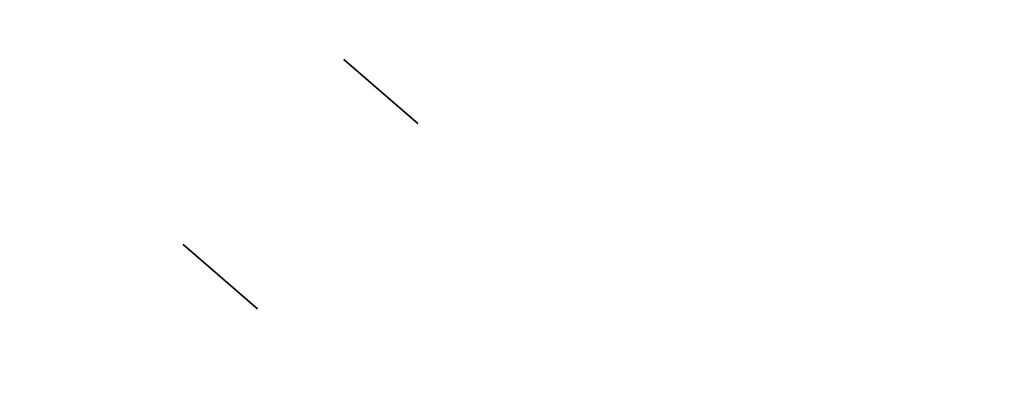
# Model space of a CAD drawing. Header units: millimetres. Extents: x 220 to 1240, y -2940 to -1929.
# Tile 10 of 59: x 509 to 629, y -2674 to -2630. Entities that reach past the tile are written whole.
import ezdxf

# ---------------------------------------------------------------- set-up
doc = ezdxf.new("R2010")
doc.units = ezdxf.units.MM

msp = doc.modelspace()

# ---------------------------------------------------------------- linework, layer by layer
at = {"extrusion": (1.51515e-05, -2.17846e-06, 1)}
msp.add_lwpolyline([(413.37, -2341.54), (410.35, -2352.55), (407.7, -2363.66), (405.44, -2374.86), (403.57, -2386.13), (402.09, -2397.46), (401.01, -2408.83), (400.32, -2420.23), (400.02, -2431.65), (400.12, -2443.08), (400.61, -2454.49), (401.5, -2465.88), (402.78, -2477.23), (404.46, -2488.53), (406.52, -2499.76), (408.97, -2510.92), (411.81, -2521.99), (415.03, -2532.95), (418.63, -2543.79), (422.59, -2554.5), (426.93, -2565.07), (431.63, -2575.48), (436.69, -2585.72), (442.1, -2595.78), (447.85, -2605.65), (453.95, -2615.32), (460.37, -2624.76), (467.12, -2633.98), (474.18, -2642.96), (481.55, -2651.69), (489.21, -2660.16), (497.17, -2668.36), (505.4, -2676.28), (513.9, -2683.91), (522.66, -2691.24), (531.67, -2698.26), (540.92, -2704.97), (550.4, -2711.35), (560.08, -2717.4), (569.98, -2723.11), (580.06, -2728.48), (590.33, -2733.49), (600.76, -2738.15), (611.34, -2742.44), (622.07, -2746.36), (632.93, -2749.91), (643.91, -2753.08), (654.98, -2755.87), (666.15, -2758.27), (677.4, -2760.29), (688.7, -2761.91), (700.06, -2763.15), (711.45, -2763.99), (722.87, -2764.43), (734.29, -2764.48), (745.71, -2764.13), (757.11, -2763.39), (768.47, -2762.26), (779.8, -2760.73), (791.06, -2758.81), (802.24, -2756.51), (813.35, -2753.81), (824.35, -2750.74), (835.24, -2747.28), (846, -2743.45), (856.62, -2739.25), (867.09, -2734.69), (877.4, -2729.76), (887.53, -2724.48), (897.47, -2718.86), (907.21, -2712.89), (916.74, -2706.59), (926.05, -2699.97), (935.12, -2693.02), (943.94, -2685.77), (952.51, -2678.21), (960.81, -2670.36), (968.84, -2662.23), (976.58, -2653.83), (984.02, -2645.17), (991.16, -2636.25), (997.99, -2627.09), (1004.49, -2617.7), (1010.67, -2608.09), (1016.51, -2598.27), (1022, -2588.26), (1027.15, -2578.06), (1031.94, -2567.69), (1036.37, -2557.16), (1040.43, -2546.48), (1044.12, -2535.67), (1047.43, -2524.74), (1050.36, -2513.7), (1052.91, -2502.56), (1055.08, -2491.34), (1056.85, -2480.06), (1058.23, -2468.72), (1059.22, -2457.34), (1059.81, -2445.93), (1060.01, -2434.51)], dxfattribs=at)
at = {"extrusion": (-1.51515e-05, 2.17846e-06, 1)}
for points in [[(1059.99, -2434.51), (1059.8, -2445.93), (1059.2, -2457.34), (1058.22, -2468.72), (1056.84, -2480.06), (1055.06, -2491.34), (1052.9, -2502.56), (1050.35, -2513.69), (1047.42, -2524.74), (1044.11, -2535.67), (1040.42, -2546.48), (1036.36, -2557.16), (1031.93, -2567.69), (1027.14, -2578.06), (1021.99, -2588.25), (1016.49, -2598.27), (1010.65, -2608.09), (1004.48, -2617.7), (997.97, -2627.09), (991.15, -2636.25), (984.01, -2645.16), (976.57, -2653.83), (968.83, -2662.23), (960.8, -2670.36), (952.5, -2678.21), (943.93, -2685.77), (935.11, -2693.02), (926.04, -2699.96), (916.73, -2706.59), (907.2, -2712.89), (897.46, -2718.86), (887.52, -2724.48), (877.39, -2729.76), (867.08, -2734.69), (856.61, -2739.25), (845.99, -2743.45), (835.22, -2747.28), (824.34, -2750.73), (813.33, -2753.81), (802.23, -2756.5), (791.04, -2758.81), (779.78, -2760.73), (768.46, -2762.26), (757.1, -2763.39), (745.7, -2764.13), (734.28, -2764.48), (722.85, -2764.43), (711.44, -2763.98), (700.05, -2763.15), (688.69, -2761.91), (677.38, -2760.29), (666.14, -2758.27), (654.97, -2755.87), (643.89, -2753.08), (632.92, -2749.91), (622.06, -2746.36), (611.33, -2742.43), (600.75, -2738.14), (590.31, -2733.49), (580.05, -2728.47), (569.97, -2723.11), (560.07, -2717.4), (550.38, -2711.35), (540.91, -2704.96), (531.66, -2698.26), (522.65, -2691.23), (513.89, -2683.9), (505.39, -2676.28), (497.15, -2668.36), (489.2, -2660.16), (481.53, -2651.69), (474.17, -2642.96), (467.1, -2633.98), (460.36, -2624.76), (453.93, -2615.31), (447.84, -2605.65), (442.09, -2595.78), (436.68, -2585.72), (431.62, -2575.48), (426.92, -2565.07), (422.58, -2554.5), (418.61, -2543.79), (415.02, -2532.95), (411.8, -2521.98), (408.96, -2510.92), (406.51, -2499.76), (404.45, -2488.53), (402.77, -2477.23), (401.49, -2465.88), (400.6, -2454.49), (400.11, -2443.07), (400.01, -2431.65), (400.3, -2420.23), (400.99, -2408.83), (402.08, -2397.46), (403.56, -2386.13), (405.43, -2374.86), (407.69, -2363.66), (410.33, -2352.55), (413.36, -2341.54)], [(1060, -2434.51), (1059.8, -2445.93), (1059.21, -2457.34), (1058.22, -2468.72), (1056.84, -2480.06), (1055.07, -2491.34), (1052.91, -2502.56), (1050.36, -2513.7), (1047.43, -2524.74), (1044.11, -2535.67), (1040.42, -2546.48), (1036.36, -2557.16), (1031.93, -2567.69), (1027.14, -2578.06), (1022, -2588.26), (1016.5, -2598.27), (1010.66, -2608.09), (1004.49, -2617.7), (997.98, -2627.09), (991.16, -2636.25), (984.02, -2645.17), (976.57, -2653.83), (968.83, -2662.23), (960.81, -2670.36), (952.51, -2678.21), (943.94, -2685.77), (935.12, -2693.02), (926.04, -2699.96), (916.74, -2706.59), (907.21, -2712.89), (897.47, -2718.86), (887.53, -2724.48), (877.4, -2729.76), (867.09, -2734.69), (856.62, -2739.25), (845.99, -2743.45), (835.23, -2747.28), (824.34, -2750.74), (813.34, -2753.81), (802.24, -2756.5), (791.05, -2758.81), (779.79, -2760.73), (768.47, -2762.26), (757.1, -2763.39), (745.7, -2764.13), (734.29, -2764.48), (722.86, -2764.43), (711.45, -2763.99), (700.06, -2763.15), (688.7, -2761.91), (677.39, -2760.29), (666.15, -2758.27), (654.98, -2755.87), (643.9, -2753.08), (632.93, -2749.91), (622.07, -2746.36), (611.34, -2742.44), (600.75, -2738.14), (590.32, -2733.49), (580.06, -2728.48), (569.97, -2723.11), (560.08, -2717.4), (550.39, -2711.35), (540.92, -2704.96), (531.67, -2698.26), (522.66, -2691.24), (513.9, -2683.91), (505.4, -2676.28), (497.16, -2668.36), (489.21, -2660.16), (481.54, -2651.69), (474.17, -2642.96), (467.11, -2633.98), (460.37, -2624.76), (453.94, -2615.32), (447.85, -2605.65), (442.1, -2595.78), (436.69, -2585.72), (431.63, -2575.48), (426.93, -2565.07), (422.59, -2554.5), (418.62, -2543.79), (415.03, -2532.95), (411.81, -2521.99), (408.97, -2510.92), (406.52, -2499.76), (404.45, -2488.53), (402.78, -2477.23), (401.5, -2465.88), (400.61, -2454.49), (400.11, -2443.08), (400.01, -2431.65), (400.31, -2420.23), (401, -2408.83), (402.09, -2397.46), (403.57, -2386.13), (405.44, -2374.86), (407.7, -2363.66), (410.34, -2352.55), (413.37, -2341.54)]]:
    msp.add_lwpolyline(points, dxfattribs=at)
at = {"extrusion": (0.75575, -0.654861, -1.90971e-14)}
msp.add_lwpolyline([(-1631.83, -528.01), (-1631.85, -526.98), (-1631.9, -525.96), (-1631.99, -524.94), (-1632.11, -523.92), (-1632.27, -522.91), (-1632.46, -521.9), (-1632.68, -520.9), (-1632.94, -519.91), (-1633.24, -518.93), (-1633.56, -517.96), (-1633.92, -517), (-1634.31, -516.05), (-1634.74, -515.12), (-1635.19, -514.2), (-1635.68, -513.3), (-1636.2, -512.42), (-1636.74, -511.55), (-1637.32, -510.7), (-1637.93, -509.88), (-1638.56, -509.07), (-1639.22, -508.29), (-1639.9, -507.53), (-1640.62, -506.79), (-1641.35, -506.08), (-1642.11, -505.39), (-1642.9, -504.73), (-1643.7, -504.1), (-1644.53, -503.5), (-1645.38, -502.92), (-1646.24, -502.37), (-1647.13, -501.86), (-1648.03, -501.37), (-1648.95, -500.91), (-1649.88, -500.49), (-1650.82, -500.1), (-1651.78, -499.74), (-1652.75, -499.41), (-1653.74, -499.12), (-1654.73, -498.86), (-1655.73, -498.63), (-1656.73, -498.44), (-1657.74, -498.28), (-1658.76, -498.16), (-1659.78, -498.07), (-1660.81, -498.02), (-1661.83, -498.01)], dxfattribs=at)
at = {"extrusion": (0.75575, -0.654861, -3.10137e-15)}
msp.add_lwpolyline([(-1661.83, 221.99), (-1660.81, 222.01), (-1659.78, 222.06), (-1658.76, 222.15), (-1657.74, 222.27), (-1656.73, 222.43), (-1655.73, 222.62), (-1654.73, 222.85), (-1653.74, 223.11), (-1652.75, 223.4), (-1651.78, 223.73), (-1650.82, 224.09), (-1649.88, 224.48), (-1648.95, 224.9), (-1648.03, 225.36), (-1647.13, 225.85), (-1646.24, 226.36), (-1645.38, 226.91), (-1644.53, 227.49), (-1643.7, 228.09), (-1642.9, 228.72), (-1642.11, 229.38), (-1641.35, 230.07), (-1640.62, 230.78), (-1639.9, 231.52), (-1639.22, 232.28), (-1638.56, 233.06), (-1637.93, 233.87), (-1637.32, 234.69), (-1636.74, 235.54), (-1636.2, 236.41), (-1635.68, 237.29), (-1635.19, 238.19), (-1634.74, 239.11), (-1634.31, 240.04), (-1633.92, 240.99), (-1633.56, 241.95), (-1633.24, 242.92), (-1632.94, 243.9), (-1632.68, 244.89), (-1632.46, 245.89), (-1632.27, 246.9), (-1632.11, 247.91), (-1631.99, 248.93), (-1631.9, 249.95), (-1631.85, 250.97), (-1631.83, 251.99)], dxfattribs=at)
at = {"extrusion": (0.75575, -0.654861, -4.75272e-15)}
msp.add_lwpolyline([(-1631.83, 326.99), (-1631.85, 328.02), (-1631.9, 329.04), (-1631.99, 330.06), (-1632.11, 331.08), (-1632.27, 332.09), (-1632.46, 333.1), (-1632.68, 334.1), (-1632.94, 335.09), (-1633.24, 336.07), (-1633.56, 337.04), (-1633.92, 338), (-1634.31, 338.95), (-1634.74, 339.88), (-1635.19, 340.8), (-1635.68, 341.7), (-1636.2, 342.58), (-1636.74, 343.45), (-1637.32, 344.3), (-1637.93, 345.12), (-1638.56, 345.93), (-1639.22, 346.71), (-1639.9, 347.47), (-1640.62, 348.21), (-1641.35, 348.92), (-1642.11, 349.61), (-1642.9, 350.27), (-1643.7, 350.9), (-1644.53, 351.5), (-1645.38, 352.08), (-1646.24, 352.63), (-1647.13, 353.14), (-1648.03, 353.63), (-1648.95, 354.09), (-1649.88, 354.51), (-1650.82, 354.9), (-1651.78, 355.26), (-1652.75, 355.59), (-1653.74, 355.88), (-1654.73, 356.14), (-1655.73, 356.37), (-1656.73, 356.56), (-1657.74, 356.72), (-1658.76, 356.84), (-1659.78, 356.93), (-1660.81, 356.98), (-1661.83, 356.99)], dxfattribs=at)
at = {"extrusion": (0.75575, -0.654861, 3.04479e-15)}
msp.add_lwpolyline([(-1661.83, -633.01), (-1660.81, -632.99), (-1659.78, -632.94), (-1658.76, -632.85), (-1657.74, -632.73), (-1656.73, -632.57), (-1655.73, -632.38), (-1654.73, -632.15), (-1653.74, -631.89), (-1652.75, -631.6), (-1651.78, -631.27), (-1650.82, -630.91), (-1649.88, -630.52), (-1648.95, -630.1), (-1648.03, -629.64), (-1647.13, -629.15), (-1646.24, -628.64), (-1645.38, -628.09), (-1644.53, -627.51), (-1643.7, -626.91), (-1642.9, -626.28), (-1642.11, -625.62), (-1641.35, -624.93), (-1640.62, -624.22), (-1639.9, -623.48), (-1639.22, -622.72), (-1638.56, -621.94), (-1637.93, -621.13), (-1637.32, -620.31), (-1636.74, -619.46), (-1636.2, -618.59), (-1635.68, -617.71), (-1635.19, -616.81), (-1634.74, -615.89), (-1634.31, -614.96), (-1633.92, -614.01), (-1633.56, -613.05), (-1633.24, -612.08), (-1632.94, -611.1), (-1632.68, -610.11), (-1632.46, -609.11), (-1632.27, -608.1), (-1632.11, -607.09), (-1631.99, -606.07), (-1631.9, -605.05), (-1631.85, -604.03), (-1631.83, -603.01)], dxfattribs=at)
for points in [[(557.72, -2642.49), (548.65, -2634.63)], [(548.65, -2634.63), (557.72, -2642.49)], [(548.65, -2634.63), (557.72, -2642.49)], [(548.65, -2634.63), (557.72, -2642.49)], [(557.72, -2642.49), (548.65, -2634.63)], [(557.72, -2642.49), (548.65, -2634.63)], [(529.01, -2657.3), (538.08, -2665.16)], [(529.01, -2657.3), (538.08, -2665.16)], [(529.01, -2657.3), (538.08, -2665.16)], [(529.01, -2657.3), (538.08, -2665.16)], [(529.01, -2657.3), (538.08, -2665.16)], [(529.01, -2657.3), (538.08, -2665.16)], [(538.08, -2665.16), (529.01, -2657.3)], [(538.08, -2665.16), (529.01, -2657.3)]]:
    msp.add_lwpolyline(points)
at = {"extrusion": (1, 0, 0)}
for points in [[(-2634.63, 251.99), (-2634.63, 326.99)], [(-2634.63, -528.01), (-2634.63, -603.01)], [(-2638.56, 326.99), (-2638.56, 251.99)], [(-2638.56, -528.01), (-2638.56, -603.01)], [(-2642.49, -528.01), (-2642.49, -603.01)], [(-2642.49, 326.99), (-2642.49, 251.99)], [(-2657.3, 356.99), (-2657.3, 371.99)], [(-2657.3, -648.01), (-2657.3, -633.01)], [(-2661.23, 371.99), (-2661.23, 356.99)], [(-2661.23, -633.01), (-2661.23, -648.01)], [(-2665.16, 371.99), (-2665.16, 356.99)], [(-2665.16, -633.01), (-2665.16, -648.01)]]:
    msp.add_lwpolyline(points, dxfattribs=at)
at = {"extrusion": (0.75575, -0.654861, -6.87969e-15)}
msp.add_lwpolyline([(-1661.83, -498.01), (-1660.81, -498.02), (-1659.78, -498.07), (-1658.76, -498.16), (-1657.74, -498.28), (-1656.73, -498.44), (-1655.73, -498.63), (-1654.73, -498.86), (-1653.74, -499.12), (-1652.75, -499.41), (-1651.78, -499.74), (-1650.82, -500.1), (-1649.88, -500.49), (-1648.95, -500.91), (-1648.03, -501.37), (-1647.13, -501.86), (-1646.24, -502.37), (-1645.38, -502.92), (-1644.53, -503.5), (-1643.7, -504.1), (-1642.9, -504.73), (-1642.11, -505.39), (-1641.35, -506.08), (-1640.62, -506.79), (-1639.9, -507.53), (-1639.22, -508.29), (-1638.56, -509.07), (-1637.93, -509.88), (-1637.32, -510.7), (-1636.74, -511.55), (-1636.2, -512.42), (-1635.68, -513.3), (-1635.19, -514.2), (-1634.74, -515.12), (-1634.31, -516.05), (-1633.92, -517), (-1633.56, -517.96), (-1633.24, -518.93), (-1632.94, -519.91), (-1632.68, -520.9), (-1632.46, -521.9), (-1632.27, -522.91), (-1632.11, -523.92), (-1631.99, -524.94), (-1631.9, -525.96), (-1631.85, -526.98), (-1631.83, -528.01)], dxfattribs=at)
at = {"extrusion": (0.75575, -0.654861, -1.01063e-15)}
msp.add_lwpolyline([(-1631.83, 251.99), (-1631.85, 250.97), (-1631.9, 249.95), (-1631.99, 248.93), (-1632.11, 247.91), (-1632.27, 246.9), (-1632.46, 245.89), (-1632.68, 244.89), (-1632.94, 243.9), (-1633.24, 242.92), (-1633.56, 241.95), (-1633.92, 240.99), (-1634.31, 240.04), (-1634.74, 239.11), (-1635.19, 238.19), (-1635.68, 237.29), (-1636.2, 236.41), (-1636.74, 235.54), (-1637.32, 234.69), (-1637.93, 233.87), (-1638.56, 233.06), (-1639.22, 232.28), (-1639.9, 231.52), (-1640.62, 230.78), (-1641.35, 230.07), (-1642.11, 229.38), (-1642.9, 228.72), (-1643.7, 228.09), (-1644.53, 227.49), (-1645.38, 226.91), (-1646.24, 226.36), (-1647.13, 225.85), (-1648.03, 225.36), (-1648.95, 224.9), (-1649.88, 224.48), (-1650.82, 224.09), (-1651.78, 223.73), (-1652.75, 223.4), (-1653.74, 223.11), (-1654.73, 222.85), (-1655.73, 222.62), (-1656.73, 222.43), (-1657.74, 222.27), (-1658.76, 222.15), (-1659.78, 222.06), (-1660.81, 222.01), (-1661.83, 221.99)], dxfattribs=at)
at = {"extrusion": (0.75575, -0.654861, 3.16378e-15)}
msp.add_lwpolyline([(-1661.83, 356.99), (-1660.81, 356.98), (-1659.78, 356.93), (-1658.76, 356.84), (-1657.74, 356.72), (-1656.73, 356.56), (-1655.73, 356.37), (-1654.73, 356.14), (-1653.74, 355.88), (-1652.75, 355.59), (-1651.78, 355.26), (-1650.82, 354.9), (-1649.88, 354.51), (-1648.95, 354.09), (-1648.03, 353.63), (-1647.13, 353.14), (-1646.24, 352.63), (-1645.38, 352.08), (-1644.53, 351.5), (-1643.7, 350.9), (-1642.9, 350.27), (-1642.11, 349.61), (-1641.35, 348.92), (-1640.62, 348.21), (-1639.9, 347.47), (-1639.22, 346.71), (-1638.56, 345.93), (-1637.93, 345.12), (-1637.32, 344.3), (-1636.74, 343.45), (-1636.2, 342.58), (-1635.68, 341.7), (-1635.19, 340.8), (-1634.74, 339.88), (-1634.31, 338.95), (-1633.92, 338), (-1633.56, 337.04), (-1633.24, 336.07), (-1632.94, 335.09), (-1632.68, 334.1), (-1632.46, 333.1), (-1632.27, 332.09), (-1632.11, 331.08), (-1631.99, 330.06), (-1631.9, 329.04), (-1631.85, 328.02), (-1631.83, 326.99)], dxfattribs=at)
at = {"extrusion": (0.75575, -0.654861, -5.52917e-15)}
msp.add_lwpolyline([(-1631.83, -603.01), (-1631.85, -604.03), (-1631.9, -605.05), (-1631.99, -606.07), (-1632.11, -607.09), (-1632.27, -608.1), (-1632.46, -609.11), (-1632.68, -610.11), (-1632.94, -611.1), (-1633.24, -612.08), (-1633.56, -613.05), (-1633.92, -614.01), (-1634.31, -614.96), (-1634.74, -615.89), (-1635.19, -616.81), (-1635.68, -617.71), (-1636.2, -618.59), (-1636.74, -619.46), (-1637.32, -620.31), (-1637.93, -621.13), (-1638.56, -621.94), (-1639.22, -622.72), (-1639.9, -623.48), (-1640.62, -624.22), (-1641.35, -624.93), (-1642.11, -625.62), (-1642.9, -626.28), (-1643.7, -626.91), (-1644.53, -627.51), (-1645.38, -628.09), (-1646.24, -628.64), (-1647.13, -629.15), (-1648.03, -629.64), (-1648.95, -630.1), (-1649.88, -630.52), (-1650.82, -630.91), (-1651.78, -631.27), (-1652.75, -631.6), (-1653.74, -631.89), (-1654.73, -632.15), (-1655.73, -632.38), (-1656.73, -632.57), (-1657.74, -632.73), (-1658.76, -632.85), (-1659.78, -632.94), (-1660.81, -632.99), (-1661.83, -633.01)], dxfattribs=at)
at = {"extrusion": (0.75575, -0.654861, 3.4383e-15)}
msp.add_lwpolyline([(-1661.83, -498.01), (-1660.81, -498.02), (-1659.78, -498.07), (-1658.76, -498.16), (-1657.74, -498.28), (-1656.73, -498.44), (-1655.73, -498.63), (-1654.73, -498.86), (-1653.74, -499.12), (-1652.75, -499.41), (-1651.78, -499.74), (-1650.82, -500.1), (-1649.88, -500.49), (-1648.95, -500.91), (-1648.03, -501.37), (-1647.13, -501.86), (-1646.24, -502.37), (-1645.38, -502.92), (-1644.53, -503.5), (-1643.7, -504.1), (-1642.9, -504.73), (-1642.11, -505.39), (-1641.35, -506.08), (-1640.62, -506.79), (-1639.9, -507.53), (-1639.22, -508.29), (-1638.56, -509.07), (-1637.93, -509.88), (-1637.32, -510.7), (-1636.74, -511.55), (-1636.2, -512.42), (-1635.68, -513.3), (-1635.19, -514.2), (-1634.74, -515.12), (-1634.31, -516.05), (-1633.92, -517), (-1633.56, -517.96), (-1633.24, -518.93), (-1632.94, -519.91), (-1632.68, -520.9), (-1632.46, -521.9), (-1632.27, -522.91), (-1632.11, -523.92), (-1631.99, -524.94), (-1631.9, -525.96), (-1631.85, -526.98), (-1631.83, -528.01)], dxfattribs=at)
at = {"extrusion": (0.75575, -0.654861, -8.08484e-15)}
msp.add_lwpolyline([(-1631.83, 251.99), (-1631.85, 250.97), (-1631.9, 249.95), (-1631.99, 248.93), (-1632.11, 247.91), (-1632.27, 246.9), (-1632.46, 245.89), (-1632.68, 244.89), (-1632.94, 243.9), (-1633.24, 242.92), (-1633.56, 241.95), (-1633.92, 240.99), (-1634.31, 240.04), (-1634.74, 239.11), (-1635.19, 238.19), (-1635.68, 237.29), (-1636.2, 236.41), (-1636.74, 235.54), (-1637.32, 234.69), (-1637.93, 233.87), (-1638.56, 233.06), (-1639.22, 232.28), (-1639.9, 231.52), (-1640.62, 230.78), (-1641.35, 230.07), (-1642.11, 229.38), (-1642.9, 228.72), (-1643.7, 228.09), (-1644.53, 227.49), (-1645.38, 226.91), (-1646.24, 226.36), (-1647.13, 225.85), (-1648.03, 225.36), (-1648.95, 224.9), (-1649.88, 224.48), (-1650.82, 224.09), (-1651.78, 223.73), (-1652.75, 223.4), (-1653.74, 223.11), (-1654.73, 222.85), (-1655.73, 222.62), (-1656.73, 222.43), (-1657.74, 222.27), (-1658.76, 222.15), (-1659.78, 222.06), (-1660.81, 222.01), (-1661.83, 221.99)], dxfattribs=at)
at = {"extrusion": (0.75575, -0.654861, 4.61408e-15)}
msp.add_lwpolyline([(-1661.83, 356.99), (-1660.81, 356.98), (-1659.78, 356.93), (-1658.76, 356.84), (-1657.74, 356.72), (-1656.73, 356.56), (-1655.73, 356.37), (-1654.73, 356.14), (-1653.74, 355.88), (-1652.75, 355.59), (-1651.78, 355.26), (-1650.82, 354.9), (-1649.88, 354.51), (-1648.95, 354.09), (-1648.03, 353.63), (-1647.13, 353.14), (-1646.24, 352.63), (-1645.38, 352.08), (-1644.53, 351.5), (-1643.7, 350.9), (-1642.9, 350.27), (-1642.11, 349.61), (-1641.35, 348.92), (-1640.62, 348.21), (-1639.9, 347.47), (-1639.22, 346.71), (-1638.56, 345.93), (-1637.93, 345.12), (-1637.32, 344.3), (-1636.74, 343.45), (-1636.2, 342.58), (-1635.68, 341.7), (-1635.19, 340.8), (-1634.74, 339.88), (-1634.31, 338.95), (-1633.92, 338), (-1633.56, 337.04), (-1633.24, 336.07), (-1632.94, 335.09), (-1632.68, 334.1), (-1632.46, 333.1), (-1632.27, 332.09), (-1632.11, 331.08), (-1631.99, 330.06), (-1631.9, 329.04), (-1631.85, 328.02), (-1631.83, 326.99)], dxfattribs=at)
at = {"extrusion": (0.75575, -0.654861, 1.14884e-14)}
msp.add_lwpolyline([(-1631.83, -603.01), (-1631.85, -604.03), (-1631.9, -605.05), (-1631.99, -606.07), (-1632.11, -607.09), (-1632.27, -608.1), (-1632.46, -609.11), (-1632.68, -610.11), (-1632.94, -611.1), (-1633.24, -612.08), (-1633.56, -613.05), (-1633.92, -614.01), (-1634.31, -614.96), (-1634.74, -615.89), (-1635.19, -616.81), (-1635.68, -617.71), (-1636.2, -618.59), (-1636.74, -619.46), (-1637.32, -620.31), (-1637.93, -621.13), (-1638.56, -621.94), (-1639.22, -622.72), (-1639.9, -623.48), (-1640.62, -624.22), (-1641.35, -624.93), (-1642.11, -625.62), (-1642.9, -626.28), (-1643.7, -626.91), (-1644.53, -627.51), (-1645.38, -628.09), (-1646.24, -628.64), (-1647.13, -629.15), (-1648.03, -629.64), (-1648.95, -630.1), (-1649.88, -630.52), (-1650.82, -630.91), (-1651.78, -631.27), (-1652.75, -631.6), (-1653.74, -631.89), (-1654.73, -632.15), (-1655.73, -632.38), (-1656.73, -632.57), (-1657.74, -632.73), (-1658.76, -632.85), (-1659.78, -632.94), (-1660.81, -632.99), (-1661.83, -633.01)], dxfattribs=at)
at = {"extrusion": (0.75575, -0.654861, -2.11498e-15)}
msp.add_lwpolyline([(-1661.83, -498.01), (-1663.88, -497.97), (-1665.92, -497.87), (-1667.97, -497.69), (-1670, -497.45), (-1672.02, -497.13), (-1674.04, -496.75), (-1676.04, -496.3), (-1678.02, -495.78), (-1679.98, -495.19), (-1681.92, -494.54), (-1683.84, -493.82), (-1685.73, -493.04), (-1687.6, -492.19), (-1689.43, -491.28), (-1691.24, -490.3), (-1693, -489.27), (-1694.74, -488.18), (-1696.43, -487.02), (-1698.08, -485.81), (-1699.7, -484.55), (-1701.26, -483.23), (-1702.78, -481.86), (-1704.26, -480.43), (-1705.68, -478.96), (-1707.05, -477.44), (-1708.37, -475.87), (-1709.64, -474.26), (-1710.85, -472.61), (-1712, -470.91), (-1713.1, -469.18), (-1714.13, -467.41), (-1715.1, -465.61), (-1716.01, -463.77), (-1716.86, -461.91), (-1717.65, -460.02), (-1718.37, -458.1), (-1719.02, -456.16), (-1719.6, -454.19), (-1720.12, -452.21), (-1720.57, -450.21), (-1720.96, -448.2), (-1721.27, -446.17), (-1721.52, -444.14), (-1721.69, -442.1), (-1721.79, -440.05), (-1721.83, -438)], dxfattribs=at)
at = {"extrusion": (0.75575, -0.654861, 6.3543e-15)}
msp.add_lwpolyline([(-1721.83, 161.99), (-1721.79, 164.04), (-1721.69, 166.09), (-1721.52, 168.13), (-1721.27, 170.16), (-1720.96, 172.19), (-1720.57, 174.2), (-1720.12, 176.2), (-1719.6, 178.18), (-1719.02, 180.15), (-1718.37, 182.09), (-1717.65, 184.01), (-1716.86, 185.9), (-1716.01, 187.76), (-1715.1, 189.6), (-1714.13, 191.4), (-1713.1, 193.17), (-1712, 194.9), (-1710.85, 196.6), (-1709.64, 198.25), (-1708.37, 199.86), (-1707.05, 201.43), (-1705.68, 202.95), (-1704.26, 204.42), (-1702.78, 205.85), (-1701.26, 207.22), (-1699.7, 208.54), (-1698.08, 209.8), (-1696.43, 211.01), (-1694.74, 212.17), (-1693, 213.26), (-1691.24, 214.29), (-1689.43, 215.27), (-1687.6, 216.18), (-1685.73, 217.03), (-1683.84, 217.81), (-1681.92, 218.53), (-1679.98, 219.18), (-1678.02, 219.77), (-1676.04, 220.29), (-1674.04, 220.74), (-1672.02, 221.12), (-1670, 221.44), (-1667.97, 221.68), (-1665.92, 221.86), (-1663.88, 221.96), (-1661.83, 221.99)], dxfattribs=at)
at = {"extrusion": (0.75575, -0.654861, -3.70873e-15)}
msp.add_lwpolyline([(-1661.83, 371.99), (-1661.85, 373.02), (-1661.9, 374.04), (-1661.99, 375.06), (-1662.11, 376.08), (-1662.27, 377.09), (-1662.46, 378.1), (-1662.68, 379.1), (-1662.94, 380.09), (-1663.24, 381.07), (-1663.56, 382.04), (-1663.92, 383), (-1664.31, 383.95), (-1664.74, 384.88), (-1665.19, 385.8), (-1665.68, 386.7), (-1666.2, 387.58), (-1666.74, 388.45), (-1667.32, 389.3), (-1667.93, 390.12), (-1668.56, 390.93), (-1669.22, 391.71), (-1669.9, 392.47), (-1670.62, 393.21), (-1671.35, 393.92), (-1672.11, 394.61), (-1672.9, 395.27), (-1673.7, 395.9), (-1674.53, 396.5), (-1675.38, 397.08), (-1676.24, 397.63), (-1677.13, 398.14), (-1678.03, 398.63), (-1678.95, 399.09), (-1679.88, 399.51), (-1680.82, 399.9), (-1681.78, 400.26), (-1682.75, 400.59), (-1683.74, 400.88), (-1684.73, 401.14), (-1685.73, 401.37), (-1686.73, 401.56), (-1687.74, 401.72), (-1688.76, 401.84), (-1689.78, 401.93), (-1690.81, 401.98), (-1691.83, 401.99)], dxfattribs=at)
at = {"extrusion": (0.75575, -0.654861, 4.03263e-15)}
msp.add_lwpolyline([(-1691.83, -678.01), (-1690.81, -677.99), (-1689.78, -677.94), (-1688.76, -677.85), (-1687.74, -677.73), (-1686.73, -677.57), (-1685.73, -677.38), (-1684.73, -677.15), (-1683.74, -676.89), (-1682.75, -676.6), (-1681.78, -676.27), (-1680.82, -675.91), (-1679.88, -675.52), (-1678.95, -675.1), (-1678.03, -674.64), (-1677.13, -674.15), (-1676.24, -673.64), (-1675.38, -673.09), (-1674.53, -672.51), (-1673.7, -671.91), (-1672.9, -671.28), (-1672.11, -670.62), (-1671.35, -669.93), (-1670.62, -669.22), (-1669.9, -668.48), (-1669.22, -667.72), (-1668.56, -666.94), (-1667.93, -666.13), (-1667.32, -665.31), (-1666.74, -664.46), (-1666.2, -663.59), (-1665.68, -662.71), (-1665.19, -661.81), (-1664.74, -660.89), (-1664.31, -659.96), (-1663.92, -659.01), (-1663.56, -658.05), (-1663.24, -657.08), (-1662.94, -656.1), (-1662.68, -655.11), (-1662.46, -654.11), (-1662.27, -653.1), (-1662.11, -652.09), (-1661.99, -651.07), (-1661.9, -650.05), (-1661.85, -649.03), (-1661.83, -648.01)], dxfattribs=at)
at = {"extrusion": (0.75575, -0.654861, -3.76285e-15)}
msp.add_lwpolyline([(-1661.83, -498.01), (-1663.88, -497.97), (-1665.92, -497.87), (-1667.97, -497.69), (-1670, -497.45), (-1672.02, -497.13), (-1674.04, -496.75), (-1676.04, -496.3), (-1678.02, -495.78), (-1679.98, -495.19), (-1681.92, -494.54), (-1683.84, -493.82), (-1685.73, -493.04), (-1687.6, -492.19), (-1689.43, -491.28), (-1691.24, -490.3), (-1693, -489.27), (-1694.74, -488.18), (-1696.43, -487.02), (-1698.08, -485.81), (-1699.7, -484.55), (-1701.26, -483.23), (-1702.78, -481.86), (-1704.26, -480.43), (-1705.68, -478.96), (-1707.05, -477.44), (-1708.37, -475.87), (-1709.64, -474.26), (-1710.85, -472.61), (-1712, -470.91), (-1713.1, -469.18), (-1714.13, -467.41), (-1715.1, -465.61), (-1716.01, -463.77), (-1716.86, -461.91), (-1717.65, -460.02), (-1718.37, -458.1), (-1719.02, -456.16), (-1719.6, -454.19), (-1720.12, -452.21), (-1720.57, -450.21), (-1720.96, -448.2), (-1721.27, -446.17), (-1721.52, -444.14), (-1721.69, -442.1), (-1721.79, -440.05), (-1721.83, -438)], dxfattribs=at)
at = {"extrusion": (0.75575, -0.654861, 1.51967e-15)}
msp.add_lwpolyline([(-1721.83, 161.99), (-1721.79, 164.04), (-1721.69, 166.09), (-1721.52, 168.13), (-1721.27, 170.16), (-1720.96, 172.19), (-1720.57, 174.2), (-1720.12, 176.2), (-1719.6, 178.18), (-1719.02, 180.15), (-1718.37, 182.09), (-1717.65, 184.01), (-1716.86, 185.9), (-1716.01, 187.76), (-1715.1, 189.6), (-1714.13, 191.4), (-1713.1, 193.17), (-1712, 194.9), (-1710.85, 196.6), (-1709.64, 198.25), (-1708.37, 199.86), (-1707.05, 201.43), (-1705.68, 202.95), (-1704.26, 204.42), (-1702.78, 205.85), (-1701.26, 207.22), (-1699.7, 208.54), (-1698.08, 209.8), (-1696.43, 211.01), (-1694.74, 212.17), (-1693, 213.26), (-1691.24, 214.29), (-1689.43, 215.27), (-1687.6, 216.18), (-1685.73, 217.03), (-1683.84, 217.81), (-1681.92, 218.53), (-1679.98, 219.18), (-1678.02, 219.77), (-1676.04, 220.29), (-1674.04, 220.74), (-1672.02, 221.12), (-1670, 221.44), (-1667.97, 221.68), (-1665.92, 221.86), (-1663.88, 221.96), (-1661.83, 221.99)], dxfattribs=at)
at = {"extrusion": (0.75575, -0.654861, 1.95155e-14)}
msp.add_lwpolyline([(-1691.83, 401.99), (-1690.81, 401.98), (-1689.78, 401.93), (-1688.76, 401.84), (-1687.74, 401.72), (-1686.73, 401.56), (-1685.73, 401.37), (-1684.73, 401.14), (-1683.74, 400.88), (-1682.75, 400.59), (-1681.78, 400.26), (-1680.82, 399.9), (-1679.88, 399.51), (-1678.95, 399.09), (-1678.03, 398.63), (-1677.13, 398.14), (-1676.24, 397.63), (-1675.38, 397.08), (-1674.53, 396.5), (-1673.7, 395.9), (-1672.9, 395.27), (-1672.11, 394.61), (-1671.35, 393.92), (-1670.62, 393.21), (-1669.9, 392.47), (-1669.22, 391.71), (-1668.56, 390.93), (-1667.93, 390.12), (-1667.32, 389.3), (-1666.74, 388.45), (-1666.2, 387.58), (-1665.68, 386.7), (-1665.19, 385.8), (-1664.74, 384.88), (-1664.31, 383.95), (-1663.92, 383), (-1663.56, 382.04), (-1663.24, 381.07), (-1662.94, 380.09), (-1662.68, 379.1), (-1662.46, 378.1), (-1662.27, 377.09), (-1662.11, 376.08), (-1661.99, 375.06), (-1661.9, 374.04), (-1661.85, 373.02), (-1661.83, 371.99)], dxfattribs=at)
at = {"extrusion": (0.75575, -0.654861, -5.50102e-15)}
msp.add_lwpolyline([(-1661.83, -648.01), (-1661.85, -649.03), (-1661.9, -650.05), (-1661.99, -651.07), (-1662.11, -652.09), (-1662.27, -653.1), (-1662.46, -654.11), (-1662.68, -655.11), (-1662.94, -656.1), (-1663.24, -657.08), (-1663.56, -658.05), (-1663.92, -659.01), (-1664.31, -659.96), (-1664.74, -660.89), (-1665.19, -661.81), (-1665.68, -662.71), (-1666.2, -663.59), (-1666.74, -664.46), (-1667.32, -665.31), (-1667.93, -666.13), (-1668.56, -666.94), (-1669.22, -667.72), (-1669.9, -668.48), (-1670.62, -669.22), (-1671.35, -669.93), (-1672.11, -670.62), (-1672.9, -671.28), (-1673.7, -671.91), (-1674.53, -672.51), (-1675.38, -673.09), (-1676.24, -673.64), (-1677.13, -674.15), (-1678.03, -674.64), (-1678.95, -675.1), (-1679.88, -675.52), (-1680.82, -675.91), (-1681.78, -676.27), (-1682.75, -676.6), (-1683.74, -676.89), (-1684.73, -677.15), (-1685.73, -677.38), (-1686.73, -677.57), (-1687.74, -677.73), (-1688.76, -677.85), (-1689.78, -677.94), (-1690.81, -677.99), (-1691.83, -678.01)], dxfattribs=at)
at = {"extrusion": (0.75575, -0.654861, -1.74516e-14)}
msp.add_lwpolyline([(-1721.83, -438), (-1721.79, -440.05), (-1721.69, -442.1), (-1721.52, -444.14), (-1721.27, -446.17), (-1720.96, -448.2), (-1720.57, -450.21), (-1720.12, -452.21), (-1719.6, -454.19), (-1719.02, -456.16), (-1718.37, -458.1), (-1717.65, -460.02), (-1716.86, -461.91), (-1716.01, -463.77), (-1715.1, -465.61), (-1714.13, -467.41), (-1713.1, -469.18), (-1712, -470.91), (-1710.85, -472.61), (-1709.64, -474.26), (-1708.37, -475.87), (-1707.05, -477.44), (-1705.68, -478.96), (-1704.26, -480.43), (-1702.78, -481.86), (-1701.26, -483.23), (-1699.7, -484.55), (-1698.08, -485.81), (-1696.43, -487.02), (-1694.74, -488.18), (-1693, -489.27), (-1691.24, -490.3), (-1689.43, -491.28), (-1687.6, -492.19), (-1685.73, -493.04), (-1683.84, -493.82), (-1681.92, -494.54), (-1679.98, -495.19), (-1678.02, -495.78), (-1676.04, -496.3), (-1674.04, -496.75), (-1672.02, -497.13), (-1670, -497.45), (-1667.97, -497.69), (-1665.92, -497.87), (-1663.88, -497.97), (-1661.83, -498.01)], dxfattribs=at)
at = {"extrusion": (0.75575, -0.654861, 1.77269e-15)}
msp.add_lwpolyline([(-1661.83, 221.99), (-1663.88, 221.96), (-1665.92, 221.86), (-1667.97, 221.68), (-1670, 221.44), (-1672.02, 221.12), (-1674.04, 220.74), (-1676.04, 220.29), (-1678.02, 219.77), (-1679.98, 219.18), (-1681.92, 218.53), (-1683.84, 217.81), (-1685.73, 217.03), (-1687.6, 216.18), (-1689.43, 215.27), (-1691.24, 214.29), (-1693, 213.26), (-1694.74, 212.17), (-1696.43, 211.01), (-1698.08, 209.8), (-1699.7, 208.54), (-1701.26, 207.22), (-1702.78, 205.85), (-1704.26, 204.42), (-1705.68, 202.95), (-1707.05, 201.43), (-1708.37, 199.86), (-1709.64, 198.25), (-1710.85, 196.6), (-1712, 194.9), (-1713.1, 193.17), (-1714.13, 191.4), (-1715.1, 189.6), (-1716.01, 187.76), (-1716.86, 185.9), (-1717.65, 184.01), (-1718.37, 182.09), (-1719.02, 180.15), (-1719.6, 178.18), (-1720.12, 176.2), (-1720.57, 174.2), (-1720.96, 172.19), (-1721.27, 170.16), (-1721.52, 168.13), (-1721.69, 166.09), (-1721.79, 164.04), (-1721.83, 161.99)], dxfattribs=at)
at = {"extrusion": (0.75575, -0.654861, -7.44676e-16)}
msp.add_lwpolyline([(-1691.83, 401.99), (-1690.81, 401.98), (-1689.78, 401.93), (-1688.76, 401.84), (-1687.74, 401.72), (-1686.73, 401.56), (-1685.73, 401.37), (-1684.73, 401.14), (-1683.74, 400.88), (-1682.75, 400.59), (-1681.78, 400.26), (-1680.82, 399.9), (-1679.88, 399.51), (-1678.95, 399.09), (-1678.03, 398.63), (-1677.13, 398.14), (-1676.24, 397.63), (-1675.38, 397.08), (-1674.53, 396.5), (-1673.7, 395.9), (-1672.9, 395.27), (-1672.11, 394.61), (-1671.35, 393.92), (-1670.62, 393.21), (-1669.9, 392.47), (-1669.22, 391.71), (-1668.56, 390.93), (-1667.93, 390.12), (-1667.32, 389.3), (-1666.74, 388.45), (-1666.2, 387.58), (-1665.68, 386.7), (-1665.19, 385.8), (-1664.74, 384.88), (-1664.31, 383.95), (-1663.92, 383), (-1663.56, 382.04), (-1663.24, 381.07), (-1662.94, 380.09), (-1662.68, 379.1), (-1662.46, 378.1), (-1662.27, 377.09), (-1662.11, 376.08), (-1661.99, 375.06), (-1661.9, 374.04), (-1661.85, 373.02), (-1661.83, 371.99)], dxfattribs=at)
at = {"extrusion": (0.75575, -0.654861, -3.2685e-15)}
msp.add_lwpolyline([(-1661.83, -648.01), (-1661.85, -649.03), (-1661.9, -650.05), (-1661.99, -651.07), (-1662.11, -652.09), (-1662.27, -653.1), (-1662.46, -654.11), (-1662.68, -655.11), (-1662.94, -656.1), (-1663.24, -657.08), (-1663.56, -658.05), (-1663.92, -659.01), (-1664.31, -659.96), (-1664.74, -660.89), (-1665.19, -661.81), (-1665.68, -662.71), (-1666.2, -663.59), (-1666.74, -664.46), (-1667.32, -665.31), (-1667.93, -666.13), (-1668.56, -666.94), (-1669.22, -667.72), (-1669.9, -668.48), (-1670.62, -669.22), (-1671.35, -669.93), (-1672.11, -670.62), (-1672.9, -671.28), (-1673.7, -671.91), (-1674.53, -672.51), (-1675.38, -673.09), (-1676.24, -673.64), (-1677.13, -674.15), (-1678.03, -674.64), (-1678.95, -675.1), (-1679.88, -675.52), (-1680.82, -675.91), (-1681.78, -676.27), (-1682.75, -676.6), (-1683.74, -676.89), (-1684.73, -677.15), (-1685.73, -677.38), (-1686.73, -677.57), (-1687.74, -677.73), (-1688.76, -677.85), (-1689.78, -677.94), (-1690.81, -677.99), (-1691.83, -678.01)], dxfattribs=at)

doc.saveas('drawing.dxf')
